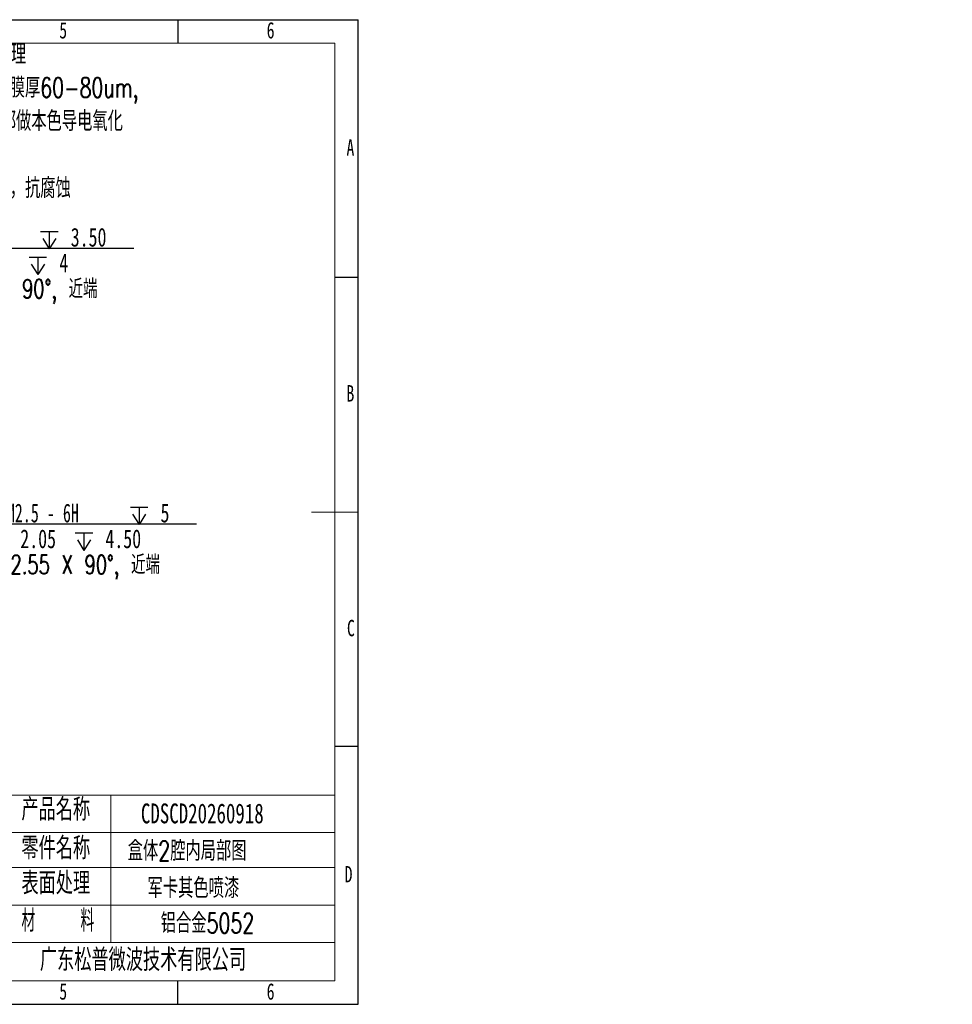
# Model space of a CAD drawing. Header units: millimetres. Extents: x 0 to 658, y -2 to 210.
# Tile 4 of 6: x 225 to 424, y 0 to 210. Entities that reach past the tile are written whole.
import ezdxf

# ---------------------------------------------------------------- set-up
doc = ezdxf.new("R2010")
doc.units = ezdxf.units.MM
doc.layers.add('图框', color=7, linetype='Continuous')
doc.styles.add('SLDTEXTSTYLE0', font='TXT', dxfattribs={"width": 0.7})
doc.styles.add('SLDTEXTSTYLE1', font='TXT', dxfattribs={"width": 0.7, "bigfont": 'bigfont'})
doc.styles.add('SLDTEXTSTYLE3', font='TXT', dxfattribs={"width": 0.566667, "bigfont": 'bigfont'})
doc.styles.add('SLDTEXTSTYLE4', font='TXT', dxfattribs={"width": 0.628571})
doc.styles.add('SLDTEXTSTYLE5', font='TXT', dxfattribs={"width": 0.616667})
doc.dimstyles.new('SLDDIMSTYLE3', dxfattribs={"dimtxt": 4, "dimasz": 4.08, "dimexe": 0, "dimexo": 0.0625, "dimgap": 1, "dimtad": 0, "dimtih": 1, "dimtoh": 1, "dimdec": 6, "dimlfac": 3, "dimrnd": 1e-09, "dimzin": 12, "dimdsep": 46, "dimtxsty": 'SLDTEXTSTYLE0', "dimblk1": 'NONE', "dimsah": 1, "dimcen": 0, "dimadec": 0, "dimazin": 3, "dimtfac": 1, "dimtmove": 0, "dimatfit": 3, "dimldrblk": 'NONE', "dimfxl": 0, "dimfrac": 2, "dimtolj": 1, "dimtzin": 12, "dimarcsym": 0})

# ---------------------------------------------------------------- blocks, each defined once
blk = doc.blocks.new('SW_NOTE_0')
at = {"layer": '图框', "color": 0, "attachment_point": 1, "style": 'SLDTEXTSTYLE1'}
for s, insert, char_height in [('1\\M+18141\\M+1955C\\M+196CA\\M+195BD\\M+190AE\\M+18141\\M+19DD9锐\\M+18A70\\M+18141\\M+19DD9\\M+196D1\\M+18E68\\M+18141\\M+19DD9划\\M+18DAD\\M+18141\\M+19DD9变\\M+18C60', (0, 6.82), 5.29167), ('2\\M+18141\\M+18F8A\\M+1974C\\M+196A2\\M+1928D\\M+18EDA\\M+190A1\\M+18CF6\\M+18DB7\\M+18BCF\\M+188C2GB/T1084-2400f级\\M+189C1\\M+18D48', (0, -1.73), 5.29167), ('3\\M+18141\\M+196A2\\M+1928D\\M+18D45\\M+188CA\\M+18CF6\\M+18DB7\\M+18BCF\\M+188C2\\M+1817D0.1', (0, -10.29), 5.2917), ('4\\M+18141\\M+196A2\\M+1928D圆\\M+18A70\\M+18BCF为R1.5', (0, -18.85), 5.2917), ('5\\M+18141\\M+196A2\\M+1928D\\M+18EDA\\M+190A1\\M+18E51\\M+18FC6SERP\\M+195B6\\M+18C8F\\M+189C1\\M+18D48', (0, -27.4), 5.2917)]:
    blk.add_mtext(s, dxfattribs=dict(at, insert=insert, char_height=char_height))
blk = doc.blocks.new('SW_SYMBOL_HOLE_DEPTH')
at = {"layer": '图框', "color": 0}
for p, q in [((0, 875), (800, 875)), ((100, 555), (400, 75)), ((400, 875), (400, 75)), ((700, 555), (400, 75))]:
    blk.add_line(p, q, dxfattribs=at)
blk = doc.blocks.new('SW_SYMBOL_HOLE_SINK')
at = {"layer": '图框', "color": 0}
for p, q in [((0, 875), (800, 75)), ((800, 75), (1600, 875))]:
    blk.add_line(p, q, dxfattribs=at)
blk = doc.blocks.new('_D_19')
at = {"layer": '图框'}
for p, q in [((166.17, 154.05), (193.29, 161.3)), ((193.29, 161.3), (249.12, 161.3)), ((165.51, 153.87), (166.17, 154.05))]:
    blk.add_line(p, q, dxfattribs=at)
blk.add_solid([(166.17, 154.05), (170.24, 154.61), (169.98, 155.6)], dxfattribs=at)
at = {"layer": '图框', "xscale": 0.004654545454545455, "yscale": 0.004654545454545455, "zscale": 0.004654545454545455}
for name, p in [('SW_SYMBOL_HOLE_DEPTH', (229.21, 160.78)), ('SW_SYMBOL_HOLE_DEPTH', (226.77, 155.28)), ('SW_SYMBOL_HOLE_SINK', (194.88, 149.78))]:
    blk.add_blockref(name, p, dxfattribs=at)
at = {"layer": '图框', "char_height": 4, "attachment_point": 1}
for s, insert, style in [('4 x  M2 - 6H', (198.95, 165.61), 'SLDTEXTSTYLE5'), ('3.50', (235.65, 165.61), 'SLDTEXTSTYLE0'), ('%%c', (208.38, 160.11), 'SLDTEXTSTYLE0'), ('1.60', (215.05, 160.11), 'SLDTEXTSTYLE0'), ('4', (233.21, 160.11), 'SLDTEXTSTYLE0'), ('%%c', (202.79, 154.61), 'SLDTEXTSTYLE0'), ('2.05 X 90\\M+1818B, \\M+18BDF\\M+1925B', (209.47, 154.61), 'SLDTEXTSTYLE1')]:
    blk.add_mtext(s, dxfattribs=dict(at, insert=insert, style=style))
blk = doc.blocks.new('_NONE')
blk = doc.blocks.new('_D_20')
at = {"layer": '图框'}
for p, q in [((160.39, 114.89), (161.21, 114.67)), ((161.21, 114.67), (206.62, 102.48)), ((206.62, 102.48), (262.45, 102.48))]:
    blk.add_line(p, q, dxfattribs=at)
blk.add_solid([(161.21, 114.67), (165.02, 113.12), (165.29, 114.1)], dxfattribs=at)
at = {"layer": '图框', "xscale": 0.004654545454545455, "yscale": 0.004654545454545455, "zscale": 0.004654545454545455}
for name, p in [('SW_SYMBOL_HOLE_DEPTH', (248.37, 101.97)), ('SW_SYMBOL_HOLE_DEPTH', (236.61, 96.47)), ('SW_SYMBOL_HOLE_SINK', (208.21, 90.97))]:
    blk.add_blockref(name, p, dxfattribs=at)
at = {"layer": '图框', "char_height": 4, "attachment_point": 1}
for s, insert, style in [('4 x  M2.5 - 6H', (213.45, 106.79), 'SLDTEXTSTYLE4'), ('5', (254.81, 106.79), 'SLDTEXTSTYLE0'), ('%%c', (218.22, 101.29), 'SLDTEXTSTYLE0'), ('2.05', (224.89, 101.29), 'SLDTEXTSTYLE0'), ('4.50', (243.05, 101.29), 'SLDTEXTSTYLE0'), ('%%c', (216.13, 95.79), 'SLDTEXTSTYLE0'), ('2.55 X 90\\M+1818B, \\M+18BDF\\M+1925B', (222.8, 95.79), 'SLDTEXTSTYLE1')]:
    blk.add_mtext(s, dxfattribs=dict(at, insert=insert, style=style))
blk = doc.blocks.new('SW_NOTE_1')
at = {"layer": '图框', "color": 0, "attachment_point": 1, "style": 'SLDTEXTSTYLE1'}
for s, insert, char_height in [('\\M+1928D\\M+181461\\M+18141\\M+190E6\\M+1967B\\M+19046导电氧\\M+189BB\\M+18DDD\\M+198F4喷\\M+18EBD处\\M+1979D', (0, 5.46), 4.2333), ('2\\M+18141\\M+1955C\\M+196CA喷\\M+18EBD颜\\M+19046\\M+188C8\\M+19046卡为\\M+18F79\\M+1968C\\M+18CFA60-80um,', (9.53, -1.69), 4.2333), ('\\M+19786纹\\M+18143\\M+192E8\\M+188CA\\M+18D45\\M+18ED5\\M+195C1\\M+18143\\M+193E0\\M+19594\\M+198F4\\M+1967B\\M+19046导电氧\\M+189BB', (16.67, -8.83), 4.23333), ('3\\M+18141喷\\M+18EBD\\M+18E67\\M+19770\\M+1E3DA氨酯\\M+196FB\\M+18EBD', (9.53, -15.98), 4.2333), ('4\\M+18141\\M+18A4F壳\\M+19668盐雾\\M+18143霉\\M+18BDB\\M+18143\\M+192AA热\\M+18143\\M+18D52\\M+19585蚀', (9.53, -23.12), 4.2333)]:
    blk.add_mtext(s, dxfattribs=dict(at, insert=insert, char_height=char_height))

msp = doc.modelspace()

# ---------------------------------------------------------------- linework, layer by layer
at = {"layer": '图框'}
for p, q in [((0, 210), (297, 210)), ((258.5, 210), (258.5, 205)), ((297, 0), (297, 210)), ((297, 155), (292, 155)), ((297, 55), (292, 55)), ((258.5, 0), (258.5, 5)), ((0, 0), (297, 0))]:
    msp.add_line(p, q, dxfattribs=at)
at = {"layer": '图框', "linetype": 'Continuous', "lineweight": 15}
for p in [(25, 205), (292, 5)]:
    msp.add_line(p, (292, 205), dxfattribs=at)
at = {"layer": '图框', "lineweight": 15}
for p, q in [((297, 105), (287, 105)), ((140.68545734, 44.63758968), (292, 44.63758968)), ((244.18273961, 44.63758968), (244.18273961, 13.20723621)), ((140.68545734, 36.63896119), (292, 36.63896119)), ((140.68545734, 29.16198238), (292, 29.16198238)), ((140.68545734, 21.16335389), (292, 21.16335389)), ((140.68545734, 13.20723621), (292, 13.20723621)), ((25, 5), (292, 5))]:
    msp.add_line(p, q, dxfattribs=at)

# ---------------------------------------------------------------- block references
at = {"layer": '图框'}
for name, p in [('SW_NOTE_1', (171.44396368, 199.31870336)), ('SW_NOTE_0', (27.57201433, 44.26723091))]:
    msp.add_blockref(name, p, dxfattribs=at)

# ---------------------------------------------------------------- texts
for s, insert, char_height, attachment_point, style in [('5', (234.04444444, 209.49728633), 3.5, 2, 'SLDTEXTSTYLE0'), ('6', (278.29687502, 209.49728633), 3.5, 2, 'SLDTEXTSTYLE0'), ('A', (295.32031252, 184.49728633), 3.5, 2, 'SLDTEXTSTYLE0'), ('B', (295.32031252, 132.0550898), 3.5, 2, 'SLDTEXTSTYLE0'), ('C', (295.42725694, 81.99728633), 3.5, 2, 'SLDTEXTSTYLE0'), ('单\\M+18AF7\\M+19770\\M+197CA', (182.84238024, 43.93812879), 4.7625, 1, 'SLDTEXTSTYLE1'), ('订单\\M+19094\\M+197CA', (204.66315043, 43.93812879), 4.7625, 1, 'SLDTEXTSTYLE1'), ('产\\M+19569\\M+196BC\\M+18FCC', (225.11819063, 43.93812879), 4.7625, 1, 'SLDTEXTSTYLE1'), ('CDSCD20260918', (250.62187537, 42.83187343), 4.2333333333, 1, 'SLDTEXTSTYLE0'), ('\\M+197EB\\M+18C8F\\M+196BC\\M+18FCC', (225.12701026, 35.68722909), 4.7625, 1, 'SLDTEXTSTYLE1'), ('\\M+1E1B4\\M+191CC2\\M+18D6F\\M+193E0\\M+18BC7\\M+19594图', (247.79965318, 34.84289812), 4.2333333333, 1, 'SLDTEXTSTYLE1'), ('D', (294.92968752, 29.49728633), 3.5, 2, 'SLDTEXTSTYLE0'), ('订单编\\M+18D86', (204.65433081, 28.20849248), 4.7625, 1, 'SLDTEXTSTYLE1'), ('\\M+1955C\\M+196CA处\\M+1979D', (225.12701026, 28.20849248), 4.7625, 1, 'SLDTEXTSTYLE1'), ('军卡\\M+191B4\\M+19046喷\\M+18EBD', (252.03298553, 26.91643303), 4.2333333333, 1, 'SLDTEXTSTYLE1'), ('\\M+18DDE    \\M+197BF', (225.12701026, 20.22032129), 4.7625, 1, 'SLDTEXTSTYLE3'), ('铝\\M+18D87\\M+18BE05052', (254.85520772, 19.4366305), 4.2333333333, 1, 'SLDTEXTSTYLE1'), ('\\M+19BF6东\\M+18FBC\\M+19581\\M+194F7\\M+19467\\M+18B5A术\\M+1974C\\M+18CC0\\M+18CF6\\M+18E69', (229.06328089, 11.86473492), 4.7625, 1, 'SLDTEXTSTYLE1'), ('5', (234.04444444, 4.49728633), 3.5, 2, 'SLDTEXTSTYLE0'), ('6', (278.29687502, 4.49728633), 3.5, 2, 'SLDTEXTSTYLE0')]:
    msp.add_mtext(s, dxfattribs=dict(at, insert=insert, char_height=char_height, attachment_point=attachment_point, style=style))

# ---------------------------------------------------------------- dimensions: what is measured, and where the dimension line sits
for p1, p2, text, picture, middle in [((165.50554593, 153.87482231), (166.16570648, 154.05126632), '4 x  M2 - 6H {\\fGDT;x} 3.50\\P%%c 1.60 {\\fGDT;x} 4\\P{\\fGDT;w}%%c 2.05 X 90°, 近端', '_D_19', (221.9981681, 157.70696778)), ((160.39181592, 114.88986392), (161.21276983, 114.66955805), '4 x  M2.5 - 6H {\\fGDT;x} 5\\P%%c 2.05 {\\fGDT;x} 4.50\\P{\\fGDT;w}%%c 2.55 X 90°, 近端', '_D_20', (235.33061302, 98.8886806))]:
    dim = msp.add_diameter_dim_2p(p1=p1, p2=p2, text=text, dimstyle='SLDDIMSTYLE3', override={"dimpost": '<>'}, dxfattribs=at)
    dim.commit()
    dim.dimension.update_dxf_attribs({"geometry": picture, "text_midpoint": middle, "dimtype": 163})

doc.saveas('drawing.dxf')
